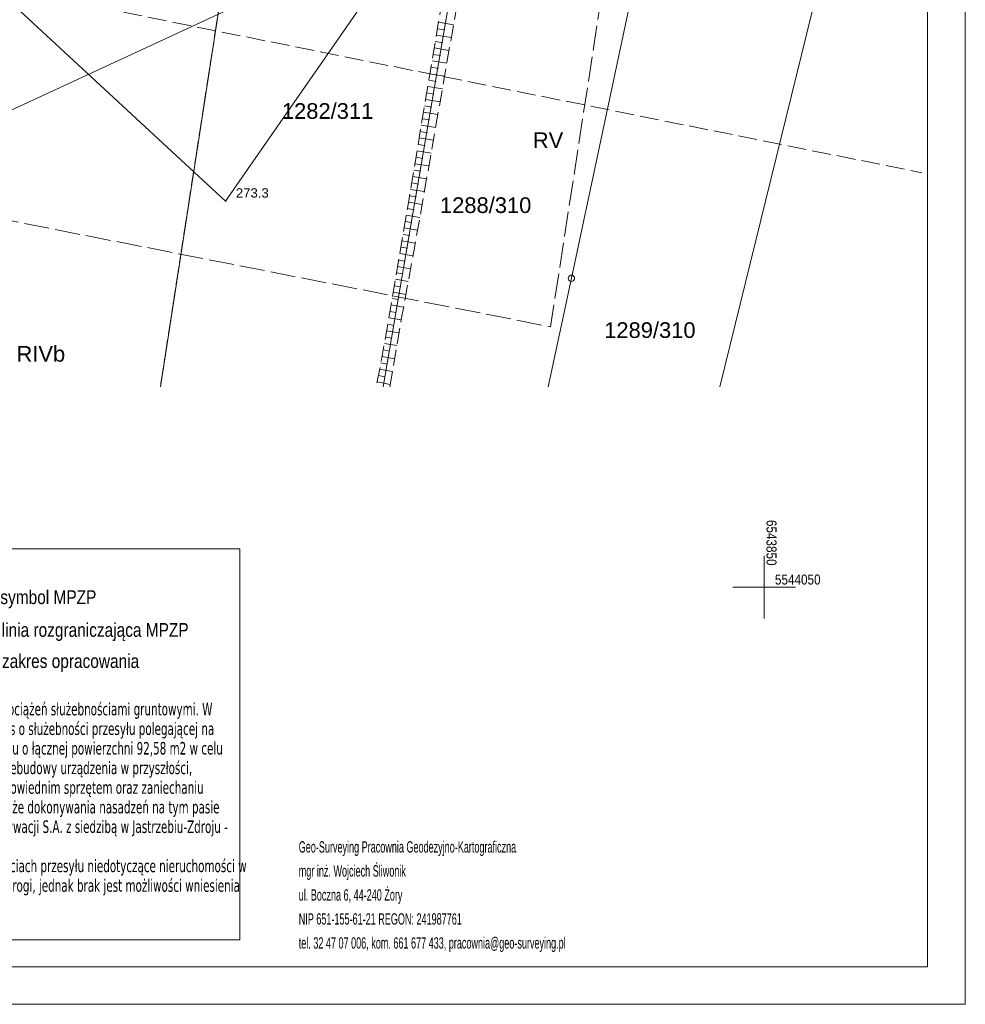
# Model space of a CAD drawing. Header units: centimetres. Extents: x -1545 to 32023, y 2301 to 66956.
# Tile 9 of 20: x 8454 to 15990, y 45945 to 53793. Entities that reach past the tile are written whole.
import ezdxf

# ---------------------------------------------------------------- set-up
doc = ezdxf.new("R2010")
doc.units = ezdxf.units.CM
doc.header["$MEASUREMENT"] = 0
for name, pattern in [('PRZER2_5-1', [175, 125, -50]), ('PRZER3-1', [200, 150, -50]), ('PRZER4-1', [250, 200, -50])]:
    doc.linetypes.add(name, pattern=pattern)
doc.layers.add('130-Z Teren', color=7, linetype='Continuous')
doc.layers.add('Mapa dcp_3_GSPWPN', color=7, linetype='Continuous')
for name, color, linetype, lineweight in [('130-Z Teren_Nr_pióra__53', 54, 'Continuous', 13), ('Mapa dcp_3_GEPPGD_Nr_pióra__2', 94, 'Continuous', 18), ('Mapa dcp_3_GESDZI_Nr_pióra__2', 94, 'Continuous', 18), ('Mapa dcp_3_GESDZI_O_Nr_pióra__2', 94, 'Continuous', 18), ('Mapa dcp_3_GESKLU_Nr_pióra__2', 94, 'Continuous', 18), ('Mapa dcp_3_GESKLU_O_Nr_pióra__2', 94, 'Continuous', 18), ('Mapa dcp_3_GSPWPN_O_Nr_pióra__7', 7, 'Continuous', 18), ('Mapa dcp_3_GSSZSN_Nr_pióra__7', 7, 'Continuous', 18), ('Mapa dcp_3_GULWOP_Nr_pióra__6', 5, 'Continuous', 18), ('Mapa dcp_3_linie rozgraniczające_Nr_pióra__150', 150, 'Continuous', 18), ('Mapa dcp_3_linie rozgraniczające_Nr_pióra__7', 7, 'Continuous', 18), ('Mapa dcp_3_opis pozaramkowy_Nr_pióra__7', 7, 'Continuous', 18), ('Mapa dcp_3_Siatka_Nr_pióra__7', 7, 'Continuous', 18), ('Mapa dcp_3_Zakres_Nr_pióra__210', 6, 'Continuous', 18), ('Mapa dcp_3_Zakres_Nr_pióra__7', 7, 'Continuous', 18)]:
    doc.layers.add(name, color=color, linetype=linetype, lineweight=lineweight)
doc.styles.add('STYL_AUTOMATYCZNY_1', font='txt')
doc.styles.add('STYL_AUTOMATYCZNY_2', font='tahoma.ttf')
doc.styles.add('STYL_AUTOMATYCZNY_3', font='txt')

# ---------------------------------------------------------------- blocks, each defined once
blk = doc.blocks.new('Siatka_1_1', base_point=(-1323.8, -3657.8))
at = {"layer": '130-Z Teren_Nr_pióra__53', "color": 54, "linetype": 'Continuous', "lineweight": 13, "flags": 128}
blk.add_lwpolyline([(-1323.8, -3657.8), (389.2, -253.3), (-68.9, 9924.9), (-1545.8, 10177.5), (-3265.8, 10170.5), (-7834.3, 8146.7), (-5310.3, 1141.2), (-4200.9, -1661.1)], close=True, dxfattribs=at)

msp = doc.modelspace()

# ---------------------------------------------------------------- hatches: boundary and pattern name
at = {"layer": 'Mapa dcp_3_GSPWPN', "linetype": 'Continuous', "lineweight": 0, "true_color": 0x000000}
msp.add_hatch(color=18, dxfattribs=at).paths.add_polyline_path([(10094.31, 52345.25), (10094.46, 52344.09), (10094.91, 52343), (10095.62, 52342.07), (10096.56, 52341.36), (10097.64, 52340.91), (10098.81, 52340.75), (10099.97, 52340.91), (10101.06, 52341.36), (10101.99, 52342.07), (10102.7, 52343), (10103.15, 52344.09), (10103.31, 52345.25), (10103.15, 52346.42), (10102.7, 52347.5), (10101.99, 52348.44), (10101.06, 52349.15), (10099.97, 52349.6), (10098.81, 52349.75), (10097.64, 52349.6), (10096.56, 52349.15), (10095.62, 52348.44), (10094.91, 52347.5), (10094.46, 52346.42)])

# ---------------------------------------------------------------- linework, layer by layer
at = {"layer": 'Mapa dcp_3_GEPPGD_Nr_pióra__2', "color": 94, "linetype": 'Continuous', "lineweight": 18, "flags": 128}
msp.add_lwpolyline([(12850.51, 51757.25), (12858.23, 51756.03), (12865.2, 51752.48), (12870.73, 51746.95), (12874.28, 51739.98), (12875.51, 51732.25), (12874.28, 51724.53), (12870.73, 51717.56), (12865.2, 51712.03), (12858.23, 51708.48), (12850.51, 51707.25), (12842.78, 51708.48), (12835.81, 51712.03), (12830.28, 51717.56), (12826.73, 51724.53), (12825.51, 51732.25), (12826.73, 51739.98), (12830.28, 51746.95), (12835.81, 51752.48), (12842.78, 51756.03)], close=True, dxfattribs=at)
at = {"layer": 'Mapa dcp_3_GESDZI_Nr_pióra__2', "color": 94, "linetype": 'Continuous', "lineweight": 18, "flags": 128}
for points in [[(7684.65, 50865.29), (8172.81, 54072.25), (8352.81, 55253.25), (6830.81, 55552.26), (6755.81, 55567.26), (6485.81, 55956.26), (7492.81, 62494.26), (7881.81, 63079.25), (7937.55, 63091.39), (9599.81, 63412.25), (10927.81, 63460.25), (11387.81, 62584.25), (9575.27, 50865.29)], [(9575.27, 50865.29), (11387.81, 62584.25), (12367.81, 60715.25), (12853.81, 59825.25), (12551.81, 57884.25), (11351.3, 50865.29)], [(11351.3, 50865.29), (12551.81, 57884.25), (12853.81, 59825.25), (13823.11, 58124.05), (14103.41, 57632.65), (14081.81, 57519.35), (12850.51, 51732.25), (12666.05, 50865.29)], [(12666.05, 50865.29), (12850.51, 51732.25), (14081.81, 57519.35), (14103.41, 57632.65), (14968.31, 56079.65), (15215.11, 55676.45), (14034.21, 50865.29)]]:
    msp.add_lwpolyline(points, dxfattribs=at)
at = {"layer": 'Mapa dcp_3_GESKLU_Nr_pióra__2', "color": 94, "linetype": 'PRZER3-1', "lineweight": 18, "flags": 128}
for points in [[(9575.27, 50865.29), (10543.06, 57122.53), (10782.15, 58694.15), (11387.81, 62584.25), (12367.81, 60715.25), (12853.81, 59825.25), (13823.11, 58124.05), (14103.41, 57632.65), (14968.31, 56079.65), (15215.11, 55676.45), (15689.59, 54904.9)], [(7684.65, 50865.29), (8172.81, 54072.25), (8352.81, 55253.25), (8637.81, 57127.25), (8672.39, 57353.18), (10543.06, 57122.53), (9575.27, 50865.29)]]:
    msp.add_lwpolyline(points, dxfattribs=at)
at = {"layer": 'Mapa dcp_3_GSSZSN_Nr_pióra__7', "color": 7, "linetype": 'PRZER2_5-1', "lineweight": 18, "flags": 128}
msp.add_lwpolyline([(11403.34, 50865.29), (11498.01, 51415.45), (11625.51, 52115.75), (11900.21, 53685.75), (12144.11, 55091.75), (12274.91, 55961.25), (12425.51, 56989.35), (12508.41, 57760.05), (12616.21, 58716.65), (12458.71, 57808.55), (12220.61, 56364.55), (12058.61, 55374.45), (11891.31, 54373.45), (11551.81, 52333.15), (11343.61, 51113.25), (11294.88, 50865.29)], dxfattribs=at)
at = {"layer": 'Mapa dcp_3_GSSZSN_Nr_pióra__7', "color": 7, "linetype": 'Continuous', "lineweight": 18, "flags": 128}
for points in [[(11791.24, 53772.07), (11911.7, 53752.03)], [(11782.72, 53720.85), (11842.77, 53710.86)], [(11765.67, 53618.4), (11825.31, 53608.48)], [(11774.19, 53669.63), (11893.9, 53649.71)], [(11757.14, 53567.18), (11876, 53547.4)], [(11740.1, 53464.73), (11858.1, 53445.09)], [(11748.62, 53515.95), (11807.83, 53506.1)], [(11731.57, 53413.5), (11790.36, 53403.72)], [(11714.53, 53311.05), (11772.89, 53301.34)], [(11723.05, 53362.28), (11840.2, 53342.79)], [(11697.48, 53208.61), (11755.41, 53198.97)], [(11706, 53259.83), (11822.3, 53240.48)], [(11688.96, 53157.38), (11804.4, 53138.17)], [(11671.91, 53054.93), (11786.5, 53035.86)], [(11680.43, 53106.16), (11737.94, 53096.59)], [(11663.38, 53003.71), (11720.47, 52994.21)], [(11646.34, 52901.26), (11702.99, 52891.83)], [(11654.86, 52952.48), (11768.6, 52933.56)], [(11637.81, 52850.03), (11750.7, 52831.25)], [(11620.77, 52747.58), (11732.79, 52728.94)], [(11629.29, 52798.81), (11685.52, 52789.45)], [(11612.24, 52696.36), (11668.04, 52687.08)], [(11595.2, 52593.91), (11650.57, 52584.7)], [(11603.72, 52645.14), (11714.89, 52626.64)], [(11586.67, 52542.69), (11696.99, 52524.33)], [(11569.62, 52440.24), (11679.09, 52422.02)], [(11578.15, 52491.46), (11633.1, 52482.32)], [(11561.1, 52389.01), (11615.62, 52379.94)], [(11543.86, 52286.6), (11598.01, 52277.35)], [(11552.58, 52337.79), (11661.19, 52319.72)], [(11535.12, 52235.41), (11643.21, 52216.96)], [(11517.65, 52133.03), (11625.31, 52114.66)], [(11526.39, 52184.22), (11580.33, 52175.01)], [(11500.18, 52030.65), (11606.7, 52012.47)], [(11508.91, 52081.84), (11562.46, 52072.7)], [(11491.44, 51979.47), (11544.42, 51970.42)], [(11473.97, 51877.09), (11526.38, 51868.14)], [(11482.71, 51928.28), (11588.1, 51910.29)], [(11465.23, 51825.9), (11569.49, 51808.1)], [(11447.76, 51723.52), (11550.89, 51705.92)], [(11456.5, 51774.71), (11508.34, 51765.86)], [(11439.02, 51672.33), (11490.31, 51663.58)], [(11421.55, 51569.96), (11472.27, 51561.3)], [(11430.29, 51621.14), (11532.29, 51603.74)], [(11412.81, 51518.77), (11513.68, 51501.55)], [(11395.34, 51416.39), (11495.23, 51399.34)], [(11404.08, 51467.58), (11454.23, 51459.02)], [(11386.61, 51365.2), (11436.52, 51356.68)], [(11369.13, 51262.82), (11418.97, 51254.32)], [(11377.87, 51314.01), (11477.62, 51296.99)], [(11360.4, 51211.64), (11460.01, 51194.63)], [(11342.82, 51109.28), (11441.97, 51089.8)], [(11351.66, 51160.45), (11401.43, 51151.95)], [(11332.81, 51058.32), (11382.98, 51048.46)], [(11312.79, 50956.41), (11364.16, 50946.32)], [(11322.8, 51007.37), (11424.35, 50987.41)], [(11302.77, 50905.46), (11406.73, 50885.03)]]:
    msp.add_lwpolyline(points, dxfattribs=at)
at = {"layer": 'Mapa dcp_3_GULWOP_Nr_pióra__6', "color": 5, "linetype": 'Continuous', "lineweight": 18, "flags": 128}
msp.add_lwpolyline([(14996.95, 54875.04), (14315.24, 55864.33), (10071.9, 53852.86), (4559.47, 51299.1), (3599.03, 50865.29)], dxfattribs=at)
at = {"layer": 'Mapa dcp_3_linie rozgraniczające_Nr_pióra__150', "color": 150, "linetype": 'PRZER3-1', "lineweight": 18, "flags": 128}
msp.add_lwpolyline([(5955.89, 62785.47), (6269.84, 62460.97), (5071.21, 54697.66), (15643.13, 52573.19)], dxfattribs=at)
at = {"layer": 'Mapa dcp_3_opis pozaramkowy_Nr_pióra__7', "color": 7, "linetype": 'Continuous', "lineweight": 18, "flags": 128}
for points in [[(15989.6, 66945.21), (15989.59, 45945.21)], [(15989.59, 45945.21), (1139.6, 45945.21)]]:
    msp.add_lwpolyline(points, dxfattribs=at)
for points in [[(1439.6, 46245.21), (1439.6, 66645.21), (15689.6, 66645.21), (15689.6, 46245.21)], [(5863.53, 49574.13), (10208.84, 49574.13), (10208.84, 46458.6), (5863.53, 46458.61)]]:
    msp.add_lwpolyline(points, close=True, dxfattribs=at)
at = {"layer": 'Mapa dcp_3_Siatka_Nr_pióra__7', "color": 7, "linetype": 'Continuous', "lineweight": 18}
for p, q in [((14385.8, 49020.25), (14385.8, 49520.25)), ((14635.8, 49270.25), (14135.8, 49270.25))]:
    msp.add_line(p, q, dxfattribs=at)
at = {"layer": 'Mapa dcp_3_Zakres_Nr_pióra__210', "color": 6, "linetype": 'PRZER4-1', "lineweight": 18, "flags": 128}
msp.add_lwpolyline([(5357.44, 64700.93), (4628.46, 63604.64), (3338.48, 55229.41), (4981.12, 52862.78), (6247.48, 52609.51), (7774.5, 52309.52), (12684.56, 51344.93), (14507.43, 63168.67), (13092.56, 65751.94)], close=True, dxfattribs=at)

# ---------------------------------------------------------------- block references
at = {"layer": '130-Z Teren', "color": 54, "lineweight": 13, "rotation": 351.948685}
msp.add_blockref('Siatka_1_1', (10094.31, 52345.25), dxfattribs=at)

# ---------------------------------------------------------------- texts
at = {"layer": 'Mapa dcp_3_GESDZI_O_Nr_pióra__2', "color": 94, "linetype": 'Continuous', "lineweight": 18, "char_height": 125, "attachment_point": 7, "rotation": 359.999976, "style": 'STYL_AUTOMATYCZNY_1'}
for s, insert in [('\\A1;{\\pql;\\fArial|b0|i0|c238|p38;1282/311}', (10543.61, 53000.65)), ('\\A1;{\\pql;\\fArial|b0|i0|c238|p38;1288/310}', (11803.33, 52250.16)), ('\\A1;{\\pql;\\fArial|b0|i0|c238|p38;1289/310}', (13111.99, 51254.3))]:
    msp.add_mtext(s, dxfattribs=dict(at, insert=insert))
at = {"layer": 'Mapa dcp_3_GESKLU_O_Nr_pióra__2', "color": 94, "linetype": 'Continuous', "lineweight": 18, "char_height": 125, "attachment_point": 7, "rotation": 359.999976, "style": 'STYL_AUTOMATYCZNY_1'}
for s, insert in [('\\A1;{\\pql;\\fArial|b0|i0|c238|p38;RV}', (12543.35, 52770.01)), ('\\A1;{\\pql;\\fArial|b0|i0|c238|p38;RIVb}', (8428.81, 51065.2))]:
    msp.add_mtext(s, dxfattribs=dict(at, insert=insert))
at = {"layer": 'Mapa dcp_3_GSPWPN_O_Nr_pióra__7', "color": 7, "linetype": 'Continuous', "lineweight": 18, "insert": (10176.88, 52373.25), "char_height": 75, "attachment_point": 7, "rotation": 359.999976, "style": 'STYL_AUTOMATYCZNY_1'}
msp.add_mtext('\\A1;{\\pql;\\fArial|b0|i0|c238|p38;273.3}', dxfattribs=at)
at = {"layer": 'Mapa dcp_3_linie rozgraniczające_Nr_pióra__7', "color": 7, "linetype": 'Continuous', "lineweight": 18, "char_height": 110, "attachment_point": 7, "rotation": 359.999976, "style": 'STYL_AUTOMATYCZNY_1'}
for s, insert in [('\\A1;{\\W0.800000x;\\pql;\\fArial|b0|i0|c238|p38;symbol MPZP}', (8300.25, 49101.9)), ('\\A1;{\\W0.800000x;\\pql;\\fArial|b0|i0|c238|p38;linia rozgraniczająca MPZP}', (8311.18, 48840.68))]:
    msp.add_mtext(s, dxfattribs=dict(at, insert=insert))
at = {"layer": 'Mapa dcp_3_opis pozaramkowy_Nr_pióra__7', "color": 7, "linetype": 'Continuous', "lineweight": 18, "insert": (5806.74, 48348.34), "char_height": 100, "width": 4485.4927, "attachment_point": 1, "rotation": 359.999976, "line_spacing_factor": 0.937264, "style": 'STYL_AUTOMATYCZNY_2'}
msp.add_mtext('\\A1;{\\W0.700000x;\\pql;\\fTahoma|b0|i0|c238|p34;Mapa do celów projektowych została wykonana z badaniem obciążeń służebnościami gruntowymi. W \\fTahoma|b0|i0|c238|p34;księdze wieczystej przedmiotowej nieruchomości widnieje wpis o służebności przesyłu polegającej na \\fTahoma|b0|i0|c238|p34;prawie wstępu na nieruchomość oraz korzystania z pasa gruntu o łącznej powierzchni 92,58 m2 w celu \\fTahoma|b0|i0|c238|p34;budowy i eksploatacji urządzenia do przesyłu wody słonej, przebudowy urządzenia w przyszłości, \\fTahoma|b0|i0|c238|p34;dokonywania kontroli i napraw z prawem wjazdu na teren odpowiednim sprzętem oraz zaniechaniu \\fTahoma|b0|i0|c238|p34;zabudowy, wykonywania nawierzchni stałych i urządzeń, a także dokonywania nasadzeń na tym pasie \\fTahoma|b0|i0|c238|p34;gruntu na rzecz Przedsiębiorstwa Gospodarki Wodnej i Rekultywacji S.A. z siedzibą w Jastrzebiu-Zdroju - \\fTahoma|b0|i0|c238|p34;służebność poza obszarem mapy.\\P\\pql;\\fTahoma|b0|i0|c238|p34;W księdze wieczystej widnieją również inne wpisy o służebnościach przesyłu niedotyczące nieruchomości \\fTahoma|b0|i0|c238|p34;w jej obecnym kształcie oraz służebności polegające na prawie drogi, jednak brak jest możliwości \\fTahoma|b0|i0|c238|p34;wniesienia ich przebiegu na mapę.}', dxfattribs=at)
at = {"layer": 'Mapa dcp_3_opis pozaramkowy_Nr_pióra__7', "color": 7, "linetype": 'Continuous', "lineweight": 18, "insert": (10677.87, 47244.54), "char_height": 90, "attachment_point": 1, "rotation": 359.999976, "line_spacing_factor": 1.275311, "style": 'STYL_AUTOMATYCZNY_3'}
msp.add_mtext('\\A1;{\\W0.700000x;\\pql;\\pt1329.03,1701,3402;\\fArial Narrow|b0|i0|c238|p34;Geo-Surveying Pracownia Geodezyjno-Kartograficzna\\P\\pql;\\pt1329.03,1701,3402;\\fArial Narrow|b0|i0|c238|p34;mgr inż. Wojciech Śliwonik\\P\\pql;\\pt1329.03,1701,3402;\\fArial Narrow|b0|i0|c238|p34;ul. Boczna 6, 44-240 Żory\\P\\pql;\\pt1329.03,1701,3402;\\fArial Narrow|b0|i0|c238|p34;NIP 651-155-61-21 REGON: 241987761\\P\\pql;\\pt1329.03,1701,3402;\\fArial Narrow|b0|i0|c238|p34;tel. 32 47 07 006, kom. 661\xa0677\xa0433, pracownia@geo-surveying.pl}', dxfattribs=at)
at = {"layer": 'Mapa dcp_3_Siatka_Nr_pióra__7', "color": 7, "linetype": 'Continuous', "lineweight": 18, "char_height": 80, "attachment_point": 7, "style": 'STYL_AUTOMATYCZNY_1'}
for s, insert, rotation in [('\\A1;{\\W0.836000x;\\pql;\\fArial|b0|i0|c238|p38;6543850}', (14404.3, 49805.72), 269.999976), ('\\A1;{\\W0.836000x;\\pql;\\fArial|b0|i0|c238|p38;5544050}', (14472.54, 49289.62), 359.999976)]:
    msp.add_mtext(s, dxfattribs=dict(at, insert=insert, rotation=rotation))
at = {"layer": 'Mapa dcp_3_Zakres_Nr_pióra__7', "color": 7, "linetype": 'Continuous', "lineweight": 18, "insert": (8313.21, 48592.53), "char_height": 110, "attachment_point": 7, "rotation": 359.999976, "style": 'STYL_AUTOMATYCZNY_1'}
msp.add_mtext('\\A1;{\\W0.800000x;\\pql;\\fArial|b0|i0|c238|p38;zakres opracowania}', dxfattribs=at)

doc.saveas('drawing.dxf')
